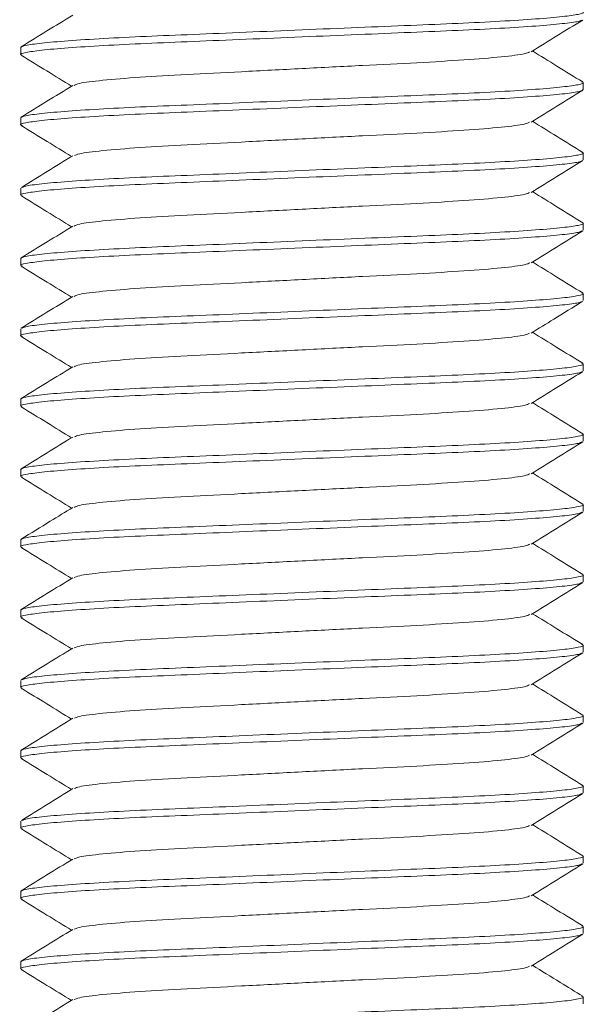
# Model space of a CAD drawing. Header units: millimetres. Extents: x 6 to 205, y 6 to 187.
# Tile 4 of 7: x 122 to 130, y 105 to 119. Entities that reach past the tile are written whole.
import ezdxf

# ---------------------------------------------------------------- set-up
doc = ezdxf.new("R2010")
doc.units = ezdxf.units.MM

msp = doc.modelspace()

# ---------------------------------------------------------------- linework, layer by layer
at = {"color": 7, "linetype": 'Continuous', "lineweight": 15}
for p, q in [((122.326, 118.44), (122.326, 118.34)), ((130.326, 117.84), (130.326, 117.94)), ((122.326, 117.44), (122.326, 117.34)), ((130.326, 116.84), (130.326, 116.94)), ((122.326, 116.44), (122.326, 116.34)), ((130.326, 115.84), (130.326, 115.94)), ((122.326, 115.44), (122.326, 115.34)), ((130.326, 114.84), (130.326, 114.94)), ((122.326, 114.44), (122.326, 114.34)), ((130.326, 113.84), (130.326, 113.94)), ((122.326, 113.44), (122.326, 113.34)), ((130.326, 112.84), (130.326, 112.94)), ((122.326, 112.44), (122.326, 112.34)), ((130.326, 111.84), (130.326, 111.94)), ((122.326, 111.44), (122.326, 111.34)), ((130.326, 110.84), (130.326, 110.94)), ((122.326, 110.44), (122.326, 110.34)), ((130.326, 109.84), (130.326, 109.94)), ((122.326, 109.44), (122.326, 109.34)), ((130.326, 108.84), (130.326, 108.94)), ((122.326, 108.44), (122.326, 108.34)), ((130.326, 107.84), (130.326, 107.94)), ((122.326, 107.44), (122.326, 107.34)), ((130.326, 106.84), (130.326, 106.94)), ((122.326, 106.44), (122.326, 106.34)), ((130.326, 105.84), (130.326, 105.94)), ((122.326, 105.44), (122.326, 105.34)), ((130.326, 104.84), (130.326, 104.94))]:
    msp.add_line(p, q, dxfattribs=at)
for points, knots in [([(130.301, 118.949), (130.311, 118.946), (130.351, 118.933), (130.269, 118.911), (130.051, 118.878), (129.671, 118.845), (129.164, 118.812), (128.558, 118.782), (127.873, 118.754), (127.122, 118.723), (126.326, 118.69), (125.53, 118.656), (124.779, 118.625), (124.093, 118.597), (123.487, 118.567), (122.979, 118.534), (122.604, 118.501), (122.369, 118.468), (122.34, 118.449), (122.326, 118.44)], [0, 0, 0, 0, 0.020518, 0.080299, 0.142057, 0.204643, 0.266812, 0.327368, 0.386595, 0.447813, 0.510259, 0.572705, 0.633923, 0.69315, 0.753707, 0.815876, 0.878461, 0.940219, 1, 1, 1, 1]), ([(123.066, 118.9), (122.944, 118.825), (122.699, 118.674), (122.455, 118.524), (122.333, 118.448)], [0, 0, 0, 0, 0.499909, 1, 1, 1, 1]), ([(130.3, 118.829), (130.289, 118.823), (130.262, 118.807), (130.045, 118.778), (129.673, 118.745), (129.164, 118.712), (128.558, 118.682), (127.873, 118.654), (127.122, 118.623), (126.326, 118.59), (125.53, 118.556), (124.779, 118.525), (124.093, 118.497), (123.487, 118.467), (122.98, 118.434), (122.601, 118.401), (122.383, 118.368), (122.301, 118.346), (122.339, 118.334), (122.348, 118.331)], [0, 0, 0, 0, 0.0396769, 0.1029082, 0.1669869, 0.2306391, 0.2926402, 0.3532804, 0.4159589, 0.4798948, 0.5438307, 0.6065093, 0.6671494, 0.7291506, 0.7928027, 0.8568815, 0.9201127, 0.98132, 1, 1, 1, 1]), ([(129.584, 118.378), (129.706, 118.453), (129.95, 118.604), (130.194, 118.754), (130.317, 118.83)], [0, 0, 0, 0, 0.49992, 1, 1, 1, 1]), ([(122.333, 118.331), (122.455, 118.256), (122.693, 118.109), (122.932, 117.961), (123.049, 117.89)], [0, 0, 0, 0, 0.512222, 1, 1, 1, 1]), ([(129.561, 118.377), (129.544, 118.368), (129.504, 118.346), (129.185, 118.306), (128.661, 118.262), (127.978, 118.223), (127.186, 118.184), (126.326, 118.14), (125.465, 118.095), (124.674, 118.056), (123.99, 118.017), (123.467, 117.973), (123.145, 117.933), (123.105, 117.91), (123.088, 117.901)], [0, 0, 0, 0, 0.059215, 0.148355, 0.237496, 0.323584, 0.409673, 0.498814, 0.587954, 0.674043, 0.760132, 0.849272, 0.938413, 1, 1, 1, 1]), ([(130.317, 117.949), (130.195, 118.024), (129.957, 118.171), (129.719, 118.318), (129.603, 118.39)], [0, 0, 0, 0, 0.513018, 1, 1, 1, 1]), ([(130.301, 117.949), (130.311, 117.946), (130.351, 117.933), (130.269, 117.911), (130.051, 117.878), (129.671, 117.845), (129.164, 117.812), (128.558, 117.782), (127.873, 117.754), (127.122, 117.723), (126.326, 117.69), (125.53, 117.656), (124.779, 117.625), (124.093, 117.597), (123.487, 117.567), (122.979, 117.534), (122.604, 117.501), (122.369, 117.468), (122.34, 117.449), (122.326, 117.44)], [0, 0, 0, 0, 0.020204, 0.080004, 0.141782, 0.204387, 0.266576, 0.327152, 0.386398, 0.447636, 0.510102, 0.572568, 0.633806, 0.693052, 0.753628, 0.815817, 0.878422, 0.9402, 1, 1, 1, 1]), ([(123.066, 117.9), (122.944, 117.825), (122.699, 117.674), (122.455, 117.524), (122.333, 117.448)], [0, 0, 0, 0, 0.4999092, 1, 1, 1, 1]), ([(130.326, 117.84), (130.312, 117.83), (130.283, 117.811), (130.047, 117.778), (129.672, 117.745), (129.164, 117.712), (128.558, 117.682), (127.873, 117.654), (127.122, 117.623), (126.326, 117.59), (125.53, 117.556), (124.779, 117.525), (124.093, 117.497), (123.487, 117.467), (122.98, 117.434), (122.601, 117.401), (122.382, 117.368), (122.301, 117.346), (122.34, 117.333), (122.349, 117.33)], [0, 0, 0, 0, 0.0598694, 0.1217186, 0.1843968, 0.2466577, 0.3073036, 0.3666183, 0.4279269, 0.4904653, 0.5530038, 0.6143124, 0.6736271, 0.734273, 0.7965339, 0.8592121, 0.9210612, 0.9809307, 1, 1, 1, 1]), ([(129.585, 117.378), (129.707, 117.454), (129.951, 117.604), (130.196, 117.755), (130.318, 117.83)], [0, 0, 0, 0, 0.499918, 1, 1, 1, 1]), ([(122.333, 117.331), (122.455, 117.255), (122.694, 117.108), (122.932, 116.961), (123.049, 116.889)], [0, 0, 0, 0, 0.5124371, 1, 1, 1, 1]), ([(129.562, 117.378), (129.546, 117.369), (129.505, 117.346), (129.185, 117.306), (128.661, 117.262), (127.978, 117.223), (127.186, 117.184), (126.326, 117.14), (125.465, 117.095), (124.674, 117.056), (123.99, 117.017), (123.467, 116.973), (123.148, 116.933), (123.107, 116.911), (123.091, 116.902)], [0, 0, 0, 0, 0.060746, 0.149974, 0.239201, 0.325374, 0.411547, 0.500775, 0.590003, 0.676175, 0.762348, 0.851576, 0.940804, 1, 1, 1, 1]), ([(130.319, 116.948), (130.197, 117.023), (129.958, 117.17), (129.719, 117.318), (129.603, 117.39)], [0, 0, 0, 0, 0.512132, 1, 1, 1, 1]), ([(123.068, 116.901), (122.946, 116.826), (122.701, 116.675), (122.457, 116.525), (122.335, 116.449)], [0, 0, 0, 0, 0.499917, 1, 1, 1, 1]), ([(130.303, 116.948), (130.312, 116.945), (130.351, 116.933), (130.269, 116.911), (130.051, 116.878), (129.671, 116.845), (129.164, 116.812), (128.558, 116.782), (127.873, 116.754), (127.122, 116.723), (126.326, 116.69), (125.53, 116.656), (124.779, 116.625), (124.093, 116.597), (123.487, 116.567), (122.979, 116.534), (122.606, 116.501), (122.39, 116.472), (122.362, 116.456), (122.352, 116.45)], [0, 0, 0, 0, 0.01856, 0.079775, 0.143014, 0.207101, 0.270761, 0.33277, 0.393417, 0.456104, 0.520047, 0.583991, 0.646677, 0.707325, 0.769334, 0.832994, 0.897081, 0.96032, 1, 1, 1, 1]), ([(130.303, 116.83), (130.292, 116.824), (130.264, 116.807), (130.045, 116.778), (129.672, 116.745), (129.164, 116.712), (128.558, 116.682), (127.873, 116.654), (127.122, 116.623), (126.326, 116.59), (125.53, 116.556), (124.779, 116.525), (124.093, 116.497), (123.487, 116.467), (122.98, 116.434), (122.601, 116.401), (122.382, 116.368), (122.3, 116.346), (122.341, 116.333), (122.351, 116.329)], [0, 0, 0, 0, 0.041705, 0.104617, 0.168373, 0.231704, 0.293392, 0.353726, 0.416089, 0.479702, 0.543315, 0.605678, 0.666012, 0.7277, 0.791031, 0.854787, 0.917699, 0.978597, 1, 1, 1, 1]), ([(129.585, 116.379), (129.707, 116.454), (129.952, 116.605), (130.196, 116.755), (130.318, 116.831)], [0, 0, 0, 0, 0.4999118, 1, 1, 1, 1]), ([(129.563, 116.378), (129.547, 116.369), (129.506, 116.346), (129.185, 116.306), (128.661, 116.262), (127.978, 116.223), (127.186, 116.184), (126.326, 116.14), (125.465, 116.095), (124.674, 116.056), (123.99, 116.017), (123.467, 115.973), (123.145, 115.933), (123.105, 115.91), (123.088, 115.901)], [0, 0, 0, 0, 0.061223, 0.150177, 0.23913, 0.325038, 0.410945, 0.499899, 0.588852, 0.67476, 0.760667, 0.849621, 0.938574, 1, 1, 1, 1]), ([(130.318, 115.948), (130.196, 116.024), (129.958, 116.171), (129.719, 116.318), (129.603, 116.39)], [0, 0, 0, 0, 0.512514, 1, 1, 1, 1]), ([(122.335, 116.33), (122.457, 116.254), (122.695, 116.108), (122.933, 115.961), (123.049, 115.89)], [0, 0, 0, 0, 0.513666, 1, 1, 1, 1]), ([(130.303, 115.949), (130.312, 115.946), (130.351, 115.933), (130.269, 115.911), (130.051, 115.878), (129.671, 115.845), (129.164, 115.812), (128.558, 115.782), (127.873, 115.754), (127.122, 115.723), (126.326, 115.69), (125.53, 115.656), (124.779, 115.625), (124.093, 115.597), (123.487, 115.567), (122.979, 115.534), (122.604, 115.501), (122.369, 115.468), (122.34, 115.449), (122.326, 115.44)], [0, 0, 0, 0, 0.018893, 0.078773, 0.140633, 0.203323, 0.265595, 0.326252, 0.385577, 0.446897, 0.509446, 0.571996, 0.633316, 0.692641, 0.753298, 0.81557, 0.878259, 0.94012, 1, 1, 1, 1]), ([(130.303, 115.831), (130.292, 115.824), (130.265, 115.808), (130.045, 115.778), (129.672, 115.745), (129.164, 115.712), (128.558, 115.682), (127.873, 115.654), (127.122, 115.623), (126.326, 115.59), (125.53, 115.556), (124.779, 115.525), (124.093, 115.497), (123.487, 115.467), (122.98, 115.434), (122.601, 115.401), (122.383, 115.368), (122.301, 115.346), (122.339, 115.334), (122.349, 115.33)], [0, 0, 0, 0, 0.042503, 0.105526, 0.169394, 0.232836, 0.294634, 0.355074, 0.417546, 0.481272, 0.544997, 0.60747, 0.66791, 0.729707, 0.79315, 0.857018, 0.920041, 0.981047, 1, 1, 1, 1]), ([(123.066, 115.9), (122.944, 115.825), (122.7, 115.674), (122.455, 115.524), (122.333, 115.448)], [0, 0, 0, 0, 0.499921, 1, 1, 1, 1]), ([(129.586, 115.379), (129.708, 115.454), (129.952, 115.605), (130.197, 115.756), (130.319, 115.831)], [0, 0, 0, 0, 0.49991, 1, 1, 1, 1]), ([(129.564, 115.379), (129.547, 115.369), (129.507, 115.346), (129.185, 115.306), (128.661, 115.262), (127.978, 115.223), (127.186, 115.184), (126.326, 115.14), (125.465, 115.095), (124.674, 115.056), (123.99, 115.017), (123.466, 114.973), (123.145, 114.933), (123.104, 114.91), (123.088, 114.901)], [0, 0, 0, 0, 0.061884, 0.150747, 0.23961, 0.325431, 0.411251, 0.500114, 0.588977, 0.674798, 0.760619, 0.849482, 0.938345, 1, 1, 1, 1]), ([(130.318, 114.949), (130.196, 115.024), (129.957, 115.171), (129.719, 115.318), (129.603, 115.39)], [0, 0, 0, 0, 0.5129573, 1, 1, 1, 1]), ([(122.333, 115.331), (122.455, 115.255), (122.694, 115.108), (122.932, 114.961), (123.049, 114.89)], [0, 0, 0, 0, 0.5124012, 1, 1, 1, 1]), ([(130.301, 114.949), (130.311, 114.946), (130.351, 114.933), (130.269, 114.911), (130.051, 114.878), (129.671, 114.845), (129.164, 114.812), (128.558, 114.782), (127.873, 114.754), (127.122, 114.723), (126.326, 114.69), (125.53, 114.656), (124.779, 114.625), (124.093, 114.597), (123.487, 114.567), (122.979, 114.534), (122.606, 114.501), (122.387, 114.472), (122.359, 114.455), (122.348, 114.448)], [0, 0, 0, 0, 0.020177, 0.081117, 0.144073, 0.207872, 0.271247, 0.332978, 0.393353, 0.455759, 0.519416, 0.583073, 0.645478, 0.705854, 0.767585, 0.83096, 0.894759, 0.957715, 1, 1, 1, 1]), ([(130.301, 114.83), (130.29, 114.823), (130.263, 114.807), (130.045, 114.778), (129.672, 114.745), (129.164, 114.712), (128.558, 114.682), (127.873, 114.654), (127.122, 114.623), (126.326, 114.59), (125.53, 114.556), (124.779, 114.525), (124.093, 114.497), (123.487, 114.467), (122.98, 114.434), (122.601, 114.401), (122.383, 114.368), (122.301, 114.346), (122.339, 114.333), (122.349, 114.33)], [0, 0, 0, 0, 0.040597, 0.103742, 0.167734, 0.2313, 0.293217, 0.353775, 0.416368, 0.480217, 0.544066, 0.60666, 0.667218, 0.729135, 0.792701, 0.856692, 0.919838, 0.980962, 1, 1, 1, 1]), ([(123.066, 114.9), (122.944, 114.825), (122.699, 114.674), (122.455, 114.523), (122.333, 114.448)], [0, 0, 0, 0, 0.499908, 1, 1, 1, 1]), ([(129.584, 114.378), (129.691, 114.444), (129.936, 114.595), (130.18, 114.745), (130.318, 114.83)], [0, 0, 0, 0, 0.4375225, 1, 1, 1, 1]), ([(130.317, 113.949), (130.195, 114.025), (129.957, 114.171), (129.719, 114.318), (129.603, 114.39)], [0, 0, 0, 0, 0.5135494, 1, 1, 1, 1]), ([(122.333, 114.331), (122.455, 114.255), (122.694, 114.108), (122.932, 113.961), (123.049, 113.89)], [0, 0, 0, 0, 0.512417, 1, 1, 1, 1]), ([(129.562, 114.378), (129.546, 114.369), (129.505, 114.346), (129.185, 114.306), (128.661, 114.262), (127.978, 114.223), (127.186, 114.184), (126.326, 114.14), (125.465, 114.095), (124.674, 114.056), (123.99, 114.017), (123.467, 113.973), (123.146, 113.933), (123.105, 113.91), (123.088, 113.901)], [0, 0, 0, 0, 0.060387, 0.149425, 0.238464, 0.324454, 0.410445, 0.499483, 0.588522, 0.674512, 0.760502, 0.849541, 0.93858, 1, 1, 1, 1]), ([(130.3, 113.829), (130.29, 113.823), (130.262, 113.807), (130.045, 113.778), (129.673, 113.745), (129.164, 113.712), (128.558, 113.682), (127.873, 113.654), (127.122, 113.623), (126.326, 113.59), (125.53, 113.556), (124.779, 113.525), (124.093, 113.497), (123.487, 113.467), (122.98, 113.434), (122.601, 113.401), (122.383, 113.368), (122.301, 113.346), (122.339, 113.334), (122.348, 113.331)], [0, 0, 0, 0, 0.040061, 0.103268, 0.167323, 0.230951, 0.292928, 0.353545, 0.416199, 0.480111, 0.544022, 0.606677, 0.667294, 0.729271, 0.792899, 0.856953, 0.92016, 0.981344, 1, 1, 1, 1]), ([(130.3, 113.95), (130.311, 113.946), (130.351, 113.933), (130.269, 113.911), (130.051, 113.878), (129.671, 113.845), (129.164, 113.812), (128.558, 113.782), (127.873, 113.754), (127.122, 113.723), (126.326, 113.69), (125.53, 113.656), (124.779, 113.625), (124.093, 113.597), (123.487, 113.567), (122.979, 113.534), (122.604, 113.501), (122.369, 113.468), (122.34, 113.449), (122.326, 113.44)], [0, 0, 0, 0, 0.020924, 0.08068, 0.142412, 0.204972, 0.267115, 0.327646, 0.386849, 0.448042, 0.510462, 0.572882, 0.634075, 0.693277, 0.753809, 0.815952, 0.878511, 0.940244, 1, 1, 1, 1]), ([(123.066, 113.9), (122.944, 113.825), (122.7, 113.674), (122.455, 113.524), (122.333, 113.448)], [0, 0, 0, 0, 0.4999192, 1, 1, 1, 1]), ([(129.584, 113.378), (129.706, 113.453), (129.95, 113.604), (130.195, 113.754), (130.317, 113.83)], [0, 0, 0, 0, 0.499916, 1, 1, 1, 1]), ([(122.332, 113.331), (122.455, 113.256), (122.693, 113.109), (122.932, 112.961), (123.049, 112.89)], [0, 0, 0, 0, 0.512126, 1, 1, 1, 1]), ([(129.561, 113.377), (129.545, 113.368), (129.504, 113.346), (129.185, 113.306), (128.661, 113.262), (127.978, 113.223), (127.186, 113.184), (126.326, 113.14), (125.465, 113.095), (124.674, 113.056), (123.99, 113.017), (123.467, 112.973), (123.147, 112.933), (123.107, 112.911), (123.09, 112.902)], [0, 0, 0, 0, 0.059632, 0.148926, 0.238221, 0.324458, 0.410696, 0.499991, 0.589285, 0.675523, 0.76176, 0.851055, 0.940349, 1, 1, 1, 1]), ([(130.319, 112.948), (130.197, 113.023), (129.958, 113.171), (129.719, 113.318), (129.603, 113.39)], [0, 0, 0, 0, 0.5121311, 1, 1, 1, 1]), ([(130.303, 112.948), (130.312, 112.945), (130.351, 112.933), (130.269, 112.911), (130.051, 112.878), (129.671, 112.845), (129.164, 112.812), (128.558, 112.782), (127.873, 112.754), (127.122, 112.723), (126.326, 112.69), (125.53, 112.656), (124.779, 112.625), (124.093, 112.597), (123.487, 112.567), (122.979, 112.534), (122.604, 112.501), (122.369, 112.468), (122.34, 112.449), (122.326, 112.44)], [0, 0, 0, 0, 0.018291, 0.078208, 0.140107, 0.202834, 0.265145, 0.325839, 0.385201, 0.446558, 0.509146, 0.571734, 0.633091, 0.692453, 0.753147, 0.815457, 0.878185, 0.940083, 1, 1, 1, 1]), ([(123.068, 112.901), (122.945, 112.826), (122.701, 112.675), (122.457, 112.525), (122.334, 112.449)], [0, 0, 0, 0, 0.499916, 1, 1, 1, 1]), ([(130.303, 112.83), (130.292, 112.824), (130.264, 112.807), (130.045, 112.778), (129.672, 112.745), (129.164, 112.712), (128.558, 112.682), (127.873, 112.654), (127.122, 112.623), (126.326, 112.59), (125.53, 112.556), (124.779, 112.525), (124.093, 112.497), (123.487, 112.467), (122.98, 112.434), (122.601, 112.401), (122.382, 112.368), (122.3, 112.346), (122.341, 112.333), (122.351, 112.329)], [0, 0, 0, 0, 0.041699, 0.104624, 0.168392, 0.231735, 0.293436, 0.353782, 0.416156, 0.479782, 0.543408, 0.605783, 0.666129, 0.72783, 0.791173, 0.854941, 0.917866, 0.978777, 1, 1, 1, 1]), ([(129.585, 112.379), (129.707, 112.454), (129.952, 112.605), (130.196, 112.755), (130.318, 112.831)], [0, 0, 0, 0, 0.49992, 1, 1, 1, 1]), ([(122.335, 112.33), (122.457, 112.254), (122.695, 112.108), (122.933, 111.961), (123.049, 111.89)], [0, 0, 0, 0, 0.5134748, 1, 1, 1, 1]), ([(129.564, 112.378), (129.547, 112.369), (129.506, 112.346), (129.185, 112.306), (128.661, 112.262), (127.978, 112.223), (127.186, 112.184), (126.326, 112.14), (125.465, 112.095), (124.674, 112.056), (123.99, 112.017), (123.467, 111.973), (123.146, 111.933), (123.106, 111.91), (123.089, 111.901)], [0, 0, 0, 0, 0.061471, 0.150497, 0.239522, 0.3255, 0.411478, 0.500504, 0.58953, 0.675507, 0.761485, 0.850511, 0.939537, 1, 1, 1, 1]), ([(130.319, 111.948), (130.196, 112.024), (129.958, 112.171), (129.719, 112.318), (129.603, 112.39)], [0, 0, 0, 0, 0.5124169, 1, 1, 1, 1]), ([(130.303, 111.949), (130.312, 111.946), (130.351, 111.933), (130.269, 111.911), (130.051, 111.878), (129.671, 111.845), (129.164, 111.812), (128.558, 111.782), (127.873, 111.754), (127.122, 111.723), (126.326, 111.69), (125.53, 111.656), (124.779, 111.625), (124.093, 111.597), (123.487, 111.567), (122.979, 111.534), (122.604, 111.501), (122.369, 111.468), (122.34, 111.449), (122.326, 111.44)], [0, 0, 0, 0, 0.018654, 0.078549, 0.140424, 0.203129, 0.265416, 0.326088, 0.385428, 0.446762, 0.509327, 0.571892, 0.633227, 0.692566, 0.753238, 0.815525, 0.87823, 0.940105, 1, 1, 1, 1]), ([(123.067, 111.901), (122.96, 111.835), (122.716, 111.684), (122.471, 111.534), (122.334, 111.449)], [0, 0, 0, 0, 0.437522, 1, 1, 1, 1]), ([(130.303, 111.831), (130.292, 111.824), (130.265, 111.807), (130.045, 111.778), (129.672, 111.745), (129.164, 111.712), (128.558, 111.682), (127.873, 111.654), (127.122, 111.623), (126.326, 111.59), (125.53, 111.556), (124.779, 111.525), (124.093, 111.497), (123.487, 111.467), (122.98, 111.434), (122.601, 111.401), (122.382, 111.368), (122.3, 111.346), (122.34, 111.333), (122.35, 111.33)], [0, 0, 0, 0, 0.042206, 0.105151, 0.168939, 0.232303, 0.294023, 0.354389, 0.416784, 0.48043, 0.544076, 0.606471, 0.666836, 0.728557, 0.791921, 0.855709, 0.918654, 0.979584, 1, 1, 1, 1]), ([(129.585, 111.379), (129.708, 111.454), (129.952, 111.605), (130.197, 111.756), (130.319, 111.831)], [0, 0, 0, 0, 0.4999085, 1, 1, 1, 1]), ([(122.334, 111.33), (122.456, 111.255), (122.694, 111.108), (122.933, 110.961), (123.049, 110.89)], [0, 0, 0, 0, 0.513103, 1, 1, 1, 1]), ([(129.564, 111.378), (129.547, 111.369), (129.506, 111.346), (129.185, 111.306), (128.661, 111.262), (127.978, 111.223), (127.186, 111.184), (126.326, 111.14), (125.465, 111.095), (124.674, 111.056), (123.99, 111.017), (123.466, 110.973), (123.145, 110.933), (123.104, 110.91), (123.087, 110.901)], [0, 0, 0, 0, 0.0615852, 0.1504563, 0.2393274, 0.3251557, 0.410984, 0.4998551, 0.5887262, 0.6745545, 0.7603828, 0.8492539, 0.9381249, 1, 1, 1, 1]), ([(130.319, 110.948), (130.196, 111.024), (129.958, 111.171), (129.719, 111.318), (129.603, 111.39)], [0, 0, 0, 0, 0.512464, 1, 1, 1, 1]), ([(130.303, 110.949), (130.312, 110.946), (130.351, 110.933), (130.269, 110.911), (130.051, 110.878), (129.671, 110.845), (129.164, 110.812), (128.558, 110.782), (127.873, 110.754), (127.122, 110.723), (126.326, 110.69), (125.53, 110.656), (124.779, 110.625), (124.093, 110.597), (123.487, 110.567), (122.979, 110.534), (122.604, 110.501), (122.369, 110.468), (122.34, 110.449), (122.326, 110.44)], [0, 0, 0, 0, 0.018671, 0.078564, 0.140439, 0.203142, 0.265428, 0.326099, 0.385438, 0.446771, 0.509335, 0.571899, 0.633233, 0.692571, 0.753242, 0.815528, 0.878232, 0.940106, 1, 1, 1, 1]), ([(123.066, 110.9), (122.944, 110.825), (122.699, 110.674), (122.455, 110.523), (122.332, 110.448)], [0, 0, 0, 0, 0.49991, 1, 1, 1, 1]), ([(130.303, 110.83), (130.292, 110.824), (130.264, 110.807), (130.045, 110.778), (129.672, 110.745), (129.164, 110.712), (128.558, 110.682), (127.873, 110.654), (127.122, 110.623), (126.326, 110.59), (125.53, 110.556), (124.779, 110.525), (124.093, 110.497), (123.487, 110.467), (122.98, 110.434), (122.601, 110.401), (122.382, 110.368), (122.301, 110.346), (122.34, 110.333), (122.349, 110.33)], [0, 0, 0, 0, 0.042009, 0.105041, 0.168917, 0.232368, 0.294174, 0.354622, 0.417103, 0.480837, 0.544571, 0.607052, 0.667501, 0.729306, 0.792757, 0.856634, 0.919665, 0.980679, 1, 1, 1, 1]), ([(129.585, 110.379), (129.708, 110.454), (129.952, 110.605), (130.196, 110.755), (130.319, 110.831)], [0, 0, 0, 0, 0.499919, 1, 1, 1, 1]), ([(122.333, 110.331), (122.455, 110.255), (122.694, 110.108), (122.932, 109.961), (123.049, 109.89)], [0, 0, 0, 0, 0.51253, 1, 1, 1, 1]), ([(129.564, 110.378), (129.547, 110.369), (129.506, 110.346), (129.185, 110.306), (128.661, 110.262), (127.978, 110.223), (127.186, 110.184), (126.326, 110.14), (125.465, 110.095), (124.674, 110.056), (123.99, 110.017), (123.467, 109.973), (123.146, 109.933), (123.105, 109.91), (123.088, 109.901)], [0, 0, 0, 0, 0.061637, 0.150573, 0.239509, 0.3254, 0.411292, 0.500228, 0.589164, 0.675055, 0.760946, 0.849882, 0.938819, 1, 1, 1, 1]), ([(130.317, 109.949), (130.194, 110.025), (129.956, 110.171), (129.719, 110.318), (129.603, 110.389)], [0, 0, 0, 0, 0.513686, 1, 1, 1, 1]), ([(123.066, 109.9), (122.944, 109.825), (122.7, 109.674), (122.455, 109.524), (122.333, 109.448)], [0, 0, 0, 0, 0.499913, 1, 1, 1, 1]), ([(130.3, 109.95), (130.31, 109.946), (130.351, 109.933), (130.269, 109.911), (130.051, 109.878), (129.671, 109.845), (129.164, 109.812), (128.558, 109.782), (127.873, 109.754), (127.122, 109.723), (126.326, 109.69), (125.53, 109.656), (124.779, 109.625), (124.093, 109.597), (123.487, 109.567), (122.979, 109.534), (122.606, 109.501), (122.387, 109.472), (122.36, 109.455), (122.349, 109.449)], [0, 0, 0, 0, 0.021453, 0.082352, 0.145264, 0.209019, 0.272351, 0.334039, 0.394373, 0.456736, 0.520349, 0.583962, 0.646325, 0.706659, 0.768347, 0.831678, 0.895434, 0.958346, 1, 1, 1, 1]), ([(130.3, 109.829), (130.289, 109.823), (130.262, 109.807), (130.045, 109.778), (129.673, 109.745), (129.164, 109.712), (128.558, 109.682), (127.873, 109.654), (127.122, 109.623), (126.326, 109.59), (125.53, 109.556), (124.779, 109.525), (124.093, 109.497), (123.487, 109.467), (122.98, 109.434), (122.601, 109.401), (122.383, 109.368), (122.301, 109.346), (122.339, 109.334), (122.348, 109.331)], [0, 0, 0, 0, 0.039638, 0.102876, 0.166962, 0.230621, 0.292629, 0.353276, 0.415961, 0.479904, 0.543847, 0.606533, 0.66718, 0.729188, 0.792847, 0.856933, 0.920171, 0.981385, 1, 1, 1, 1]), ([(129.583, 109.378), (129.706, 109.453), (129.95, 109.604), (130.194, 109.754), (130.317, 109.83)], [0, 0, 0, 0, 0.499919, 1, 1, 1, 1]), ([(129.561, 109.377), (129.544, 109.368), (129.504, 109.346), (129.185, 109.306), (128.661, 109.262), (127.978, 109.223), (127.186, 109.184), (126.326, 109.14), (125.465, 109.095), (124.674, 109.056), (123.99, 109.017), (123.467, 108.973), (123.147, 108.933), (123.106, 108.91), (123.089, 108.901)], [0, 0, 0, 0, 0.059211, 0.148472, 0.237733, 0.323938, 0.410143, 0.499404, 0.588665, 0.67487, 0.761074, 0.850335, 0.939596, 1, 1, 1, 1]), ([(130.319, 108.948), (130.196, 109.024), (129.958, 109.171), (129.719, 109.318), (129.603, 109.39)], [0, 0, 0, 0, 0.512313, 1, 1, 1, 1]), ([(122.332, 109.331), (122.455, 109.256), (122.693, 109.109), (122.932, 108.961), (123.049, 108.89)], [0, 0, 0, 0, 0.5121753, 1, 1, 1, 1]), ([(130.303, 108.949), (130.312, 108.946), (130.351, 108.933), (130.269, 108.911), (130.051, 108.878), (129.671, 108.845), (129.164, 108.812), (128.558, 108.782), (127.873, 108.754), (127.122, 108.723), (126.326, 108.69), (125.53, 108.656), (124.779, 108.625), (124.093, 108.597), (123.487, 108.567), (122.979, 108.534), (122.604, 108.501), (122.369, 108.468), (122.34, 108.449), (122.326, 108.44)], [0, 0, 0, 0, 0.018789, 0.078676, 0.140543, 0.203239, 0.265518, 0.326181, 0.385512, 0.446838, 0.509395, 0.571951, 0.633277, 0.692609, 0.753272, 0.815551, 0.878247, 0.940113, 1, 1, 1, 1]), ([(130.303, 108.83), (130.292, 108.824), (130.264, 108.807), (130.045, 108.778), (129.672, 108.745), (129.164, 108.712), (128.558, 108.682), (127.873, 108.654), (127.122, 108.623), (126.326, 108.59), (125.53, 108.556), (124.779, 108.525), (124.093, 108.497), (123.487, 108.467), (122.98, 108.434), (122.601, 108.401), (122.382, 108.368), (122.301, 108.346), (122.34, 108.333), (122.35, 108.33)], [0, 0, 0, 0, 0.041768, 0.104783, 0.168642, 0.232075, 0.293864, 0.354296, 0.41676, 0.480476, 0.544193, 0.606656, 0.667089, 0.728877, 0.792311, 0.85617, 0.919184, 0.980182, 1, 1, 1, 1]), ([(123.067, 108.901), (122.945, 108.826), (122.701, 108.675), (122.456, 108.524), (122.334, 108.449)], [0, 0, 0, 0, 0.499917, 1, 1, 1, 1]), ([(129.585, 108.378), (129.707, 108.454), (129.952, 108.605), (130.196, 108.755), (130.318, 108.831)], [0, 0, 0, 0, 0.4999002, 1, 1, 1, 1]), ([(129.563, 108.378), (129.546, 108.369), (129.506, 108.346), (129.185, 108.306), (128.661, 108.262), (127.978, 108.223), (127.186, 108.184), (126.326, 108.14), (125.465, 108.095), (124.674, 108.056), (123.99, 108.017), (123.467, 107.973), (123.148, 107.933), (123.107, 107.911), (123.091, 107.902)], [0, 0, 0, 0, 0.061063, 0.15023, 0.239396, 0.32551, 0.411623, 0.50079, 0.589956, 0.67607, 0.762183, 0.85135, 0.940516, 1, 1, 1, 1]), ([(130.319, 107.948), (130.197, 108.023), (129.958, 108.171), (129.719, 108.318), (129.603, 108.39)], [0, 0, 0, 0, 0.512278, 1, 1, 1, 1]), ([(122.333, 108.33), (122.456, 108.255), (122.694, 108.108), (122.932, 107.961), (123.049, 107.889)], [0, 0, 0, 0, 0.512616, 1, 1, 1, 1]), ([(130.303, 107.948), (130.312, 107.945), (130.351, 107.933), (130.269, 107.911), (130.051, 107.878), (129.671, 107.845), (129.164, 107.812), (128.558, 107.782), (127.873, 107.754), (127.122, 107.723), (126.326, 107.69), (125.53, 107.656), (124.779, 107.625), (124.093, 107.597), (123.487, 107.567), (122.979, 107.534), (122.606, 107.501), (122.389, 107.472), (122.362, 107.456), (122.351, 107.45)], [0, 0, 0, 0, 0.018775, 0.079965, 0.143178, 0.207239, 0.270874, 0.332858, 0.393481, 0.456142, 0.52006, 0.583978, 0.646639, 0.707263, 0.769246, 0.832881, 0.896942, 0.960155, 1, 1, 1, 1]), ([(130.303, 107.83), (130.292, 107.824), (130.264, 107.807), (130.045, 107.778), (129.672, 107.745), (129.164, 107.712), (128.558, 107.682), (127.873, 107.654), (127.122, 107.623), (126.326, 107.59), (125.53, 107.556), (124.779, 107.525), (124.093, 107.497), (123.487, 107.467), (122.98, 107.434), (122.601, 107.401), (122.382, 107.368), (122.3, 107.346), (122.341, 107.333), (122.351, 107.329)], [0, 0, 0, 0, 0.04179, 0.104705, 0.168462, 0.231795, 0.293486, 0.353822, 0.416187, 0.479802, 0.543418, 0.605782, 0.666118, 0.727809, 0.791142, 0.854899, 0.917814, 0.978714, 1, 1, 1, 1]), ([(123.068, 107.901), (122.946, 107.826), (122.701, 107.675), (122.457, 107.525), (122.335, 107.449)], [0, 0, 0, 0, 0.499922, 1, 1, 1, 1]), ([(129.585, 107.379), (129.707, 107.454), (129.952, 107.605), (130.196, 107.755), (130.319, 107.831)], [0, 0, 0, 0, 0.499911, 1, 1, 1, 1]), ([(130.318, 106.948), (130.196, 107.024), (129.958, 107.171), (129.719, 107.318), (129.603, 107.39)], [0, 0, 0, 0, 0.5123952, 1, 1, 1, 1]), ([(122.335, 107.33), (122.457, 107.254), (122.695, 107.108), (122.933, 106.961), (123.049, 106.89)], [0, 0, 0, 0, 0.513606, 1, 1, 1, 1]), ([(129.563, 107.378), (129.547, 107.369), (129.506, 107.346), (129.185, 107.306), (128.661, 107.262), (127.978, 107.223), (127.186, 107.184), (126.326, 107.14), (125.465, 107.095), (124.674, 107.056), (123.99, 107.017), (123.466, 106.973), (123.145, 106.933), (123.104, 106.91), (123.087, 106.901)], [0, 0, 0, 0, 0.061247, 0.150149, 0.239051, 0.324908, 0.410766, 0.499668, 0.588569, 0.674427, 0.760285, 0.849186, 0.938088, 1, 1, 1, 1]), ([(130.303, 106.831), (130.292, 106.824), (130.265, 106.808), (130.045, 106.778), (129.672, 106.745), (129.164, 106.712), (128.558, 106.682), (127.873, 106.654), (127.122, 106.623), (126.326, 106.59), (125.53, 106.556), (124.779, 106.525), (124.093, 106.497), (123.487, 106.467), (122.98, 106.434), (122.601, 106.401), (122.383, 106.368), (122.301, 106.346), (122.339, 106.333), (122.349, 106.33)], [0, 0, 0, 0, 0.04249, 0.105507, 0.169369, 0.232806, 0.294597, 0.355032, 0.417498, 0.481217, 0.544937, 0.607403, 0.667838, 0.729629, 0.793066, 0.856928, 0.919945, 0.980945, 1, 1, 1, 1]), ([(130.303, 106.949), (130.312, 106.946), (130.351, 106.933), (130.269, 106.911), (130.051, 106.878), (129.671, 106.845), (129.164, 106.812), (128.558, 106.782), (127.873, 106.754), (127.122, 106.723), (126.326, 106.69), (125.53, 106.656), (124.779, 106.625), (124.093, 106.597), (123.487, 106.567), (122.979, 106.534), (122.604, 106.501), (122.369, 106.468), (122.34, 106.449), (122.326, 106.44)], [0, 0, 0, 0, 0.018882, 0.078762, 0.140623, 0.203314, 0.265586, 0.326244, 0.38557, 0.44689, 0.509441, 0.571991, 0.633312, 0.692638, 0.753295, 0.815568, 0.878258, 0.940119, 1, 1, 1, 1]), ([(123.066, 106.9), (122.944, 106.825), (122.699, 106.674), (122.455, 106.523), (122.332, 106.448)], [0, 0, 0, 0, 0.499913, 1, 1, 1, 1]), ([(129.586, 106.379), (129.708, 106.454), (129.952, 106.605), (130.197, 106.756), (130.319, 106.831)], [0, 0, 0, 0, 0.499911, 1, 1, 1, 1]), ([(122.333, 106.331), (122.455, 106.255), (122.694, 106.108), (122.932, 105.961), (123.049, 105.89)], [0, 0, 0, 0, 0.512282, 1, 1, 1, 1]), ([(129.564, 106.379), (129.547, 106.369), (129.507, 106.346), (129.185, 106.306), (128.661, 106.262), (127.978, 106.223), (127.186, 106.184), (126.326, 106.14), (125.465, 106.095), (124.674, 106.056), (123.99, 106.017), (123.467, 105.973), (123.146, 105.933), (123.105, 105.91), (123.088, 105.901)], [0, 0, 0, 0, 0.061926, 0.150819, 0.239712, 0.325561, 0.411411, 0.500304, 0.589196, 0.675046, 0.760895, 0.849788, 0.938681, 1, 1, 1, 1]), ([(130.317, 105.949), (130.195, 106.025), (129.957, 106.171), (129.719, 106.318), (129.603, 106.39)], [0, 0, 0, 0, 0.513506, 1, 1, 1, 1]), ([(130.3, 105.95), (130.311, 105.946), (130.351, 105.933), (130.269, 105.911), (130.051, 105.878), (129.671, 105.845), (129.164, 105.812), (128.558, 105.782), (127.873, 105.754), (127.122, 105.723), (126.326, 105.69), (125.53, 105.656), (124.779, 105.625), (124.093, 105.597), (123.487, 105.567), (122.979, 105.534), (122.604, 105.501), (122.369, 105.468), (122.34, 105.449), (122.326, 105.44)], [0, 0, 0, 0, 0.02071, 0.080479, 0.142225, 0.204798, 0.266955, 0.3275, 0.386715, 0.447921, 0.510355, 0.572789, 0.633995, 0.69321, 0.753755, 0.815912, 0.878485, 0.940231, 1, 1, 1, 1]), ([(123.066, 105.9), (122.944, 105.825), (122.7, 105.674), (122.455, 105.524), (122.333, 105.448)], [0, 0, 0, 0, 0.49991, 1, 1, 1, 1]), ([(130.301, 105.83), (130.29, 105.823), (130.263, 105.807), (130.045, 105.778), (129.673, 105.745), (129.164, 105.712), (128.558, 105.682), (127.873, 105.654), (127.122, 105.623), (126.326, 105.59), (125.53, 105.556), (124.779, 105.525), (124.093, 105.497), (123.487, 105.467), (122.98, 105.434), (122.601, 105.401), (122.383, 105.368), (122.301, 105.346), (122.339, 105.334), (122.348, 105.331)], [0, 0, 0, 0, 0.0402322, 0.1034085, 0.1674316, 0.2310285, 0.2929758, 0.3535633, 0.4161875, 0.4800679, 0.5439483, 0.6065724, 0.6671599, 0.7291072, 0.7927041, 0.8567272, 0.9199036, 0.9810577, 1, 1, 1, 1]), ([(129.584, 105.378), (129.706, 105.453), (129.951, 105.604), (130.195, 105.755), (130.317, 105.83)], [0, 0, 0, 0, 0.499925, 1, 1, 1, 1]), ([(122.333, 105.331), (122.455, 105.255), (122.694, 105.108), (122.932, 104.961), (123.049, 104.89)], [0, 0, 0, 0, 0.512369, 1, 1, 1, 1]), ([(129.562, 105.378), (129.545, 105.369), (129.504, 105.346), (129.185, 105.306), (128.661, 105.262), (127.978, 105.223), (127.186, 105.184), (126.326, 105.14), (125.465, 105.095), (124.674, 105.056), (123.99, 105.017), (123.467, 104.973), (123.146, 104.933), (123.105, 104.91), (123.088, 104.901)], [0, 0, 0, 0, 0.05996, 0.149059, 0.238159, 0.324207, 0.410256, 0.499355, 0.588454, 0.674503, 0.760552, 0.849651, 0.93875, 1, 1, 1, 1]), ([(130.318, 104.949), (130.211, 105.015), (129.973, 105.162), (129.734, 105.308), (129.603, 105.39)], [0, 0, 0, 0, 0.448612, 1, 1, 1, 1]), ([(130.301, 104.949), (130.311, 104.946), (130.351, 104.933), (130.269, 104.911), (130.051, 104.878), (129.671, 104.845), (129.164, 104.812), (128.558, 104.782), (127.873, 104.754), (127.122, 104.723), (126.326, 104.69), (125.53, 104.656), (124.779, 104.625), (124.093, 104.597), (123.487, 104.567), (122.979, 104.534), (122.604, 104.501), (122.369, 104.468), (122.34, 104.449), (122.326, 104.44)], [0, 0, 0, 0, 0.019806, 0.079631, 0.141433, 0.204064, 0.266279, 0.326879, 0.386149, 0.447412, 0.509903, 0.572395, 0.633657, 0.692927, 0.753528, 0.815742, 0.878373, 0.940176, 1, 1, 1, 1]), ([(123.066, 104.901), (122.944, 104.825), (122.7, 104.674), (122.455, 104.524), (122.333, 104.448)], [0, 0, 0, 0, 0.499904, 1, 1, 1, 1])]:
    msp.add_open_spline(points, degree=3, knots=knots, dxfattribs=at)

doc.saveas('drawing.dxf')
